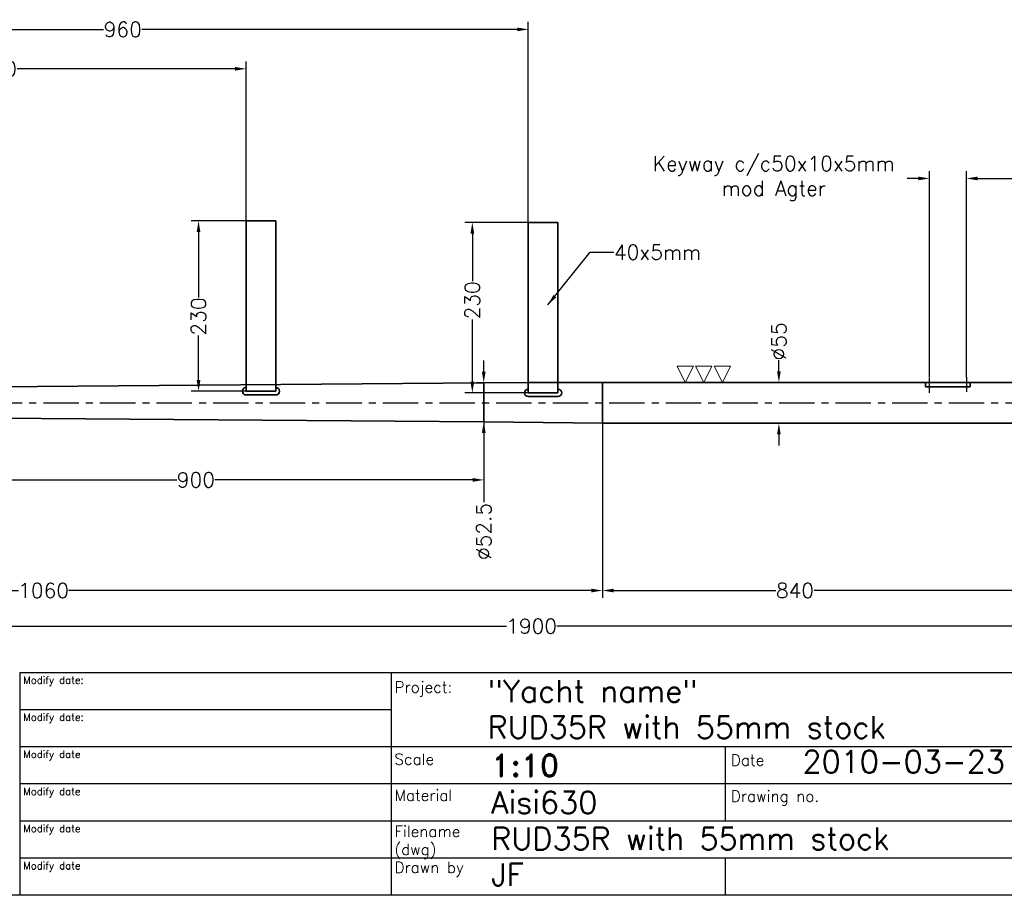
# Model space of a CAD drawing. Extents: x -2860 to 540, y -788 to 1462.
# Tile 2 of 5: x -1560 to -234, y -738 to 442. Entities that reach past the tile are written whole.
import ezdxf

# ---------------------------------------------------------------- set-up
doc = ezdxf.new("R2010")
doc.units = 0
doc.header["$LTSCALE"] = 1.5
doc.header["$PDMODE"] = 2
doc.header["$PDSIZE"] = 5
doc.linetypes.add('CENTER', pattern=[50.8, 31.75, -6.35, 6.35, -6.35])
doc.layers.get('DEFPOINTS').update_dxf_attribs({"linetype": 'CONTINUOUS'})
doc.layers.add('CENTER', color=9, linetype='CENTER')
doc.layers.add('RAMME', color=7, linetype='CONTINUOUS')
doc.layers.add('DIMS', color=7, linetype='CONTINUOUS', lineweight=15)
doc.layers.add('STOCK', color=5, linetype='CONTINUOUS', lineweight=35)
doc.styles.add('ROMAND', font='romand')
doc.styles.add('ROMANS', font='romans')
doc.dimstyles.new('Text 20', dxfattribs={"dimtxt": 20, "dimasz": 15, "dimexe": 10, "dimexo": 0, "dimgap": 0, "dimtad": 0, "dimdsep": 46, "dimtxsty": 'ROMANS', "dimcen": 10, "dimazin": 2, "dimtfac": 0.65, "dimtofl": 0, "dimtmove": 0, "dimatfit": 0, "dimfxl": 1, "dimtolj": 1, "dimarcsym": 0})

# ---------------------------------------------------------------- blocks, each defined once
blk = doc.blocks.new('SLETDREJ')
at = {"layer": 'DIMS'}
for p, q in [((-14, 22), (-36, 22)), ((-36, 22), (-25, 0)), ((-14, 22), (-25, 0)), ((-11, 22), (0, 0)), ((11, 22), (-11, 22)), ((11, 22), (0, 0)), ((14, 22), (25, 0)), ((36, 22), (14, 22)), ((36, 22), (25, 0))]:
    blk.add_line(p, q, dxfattribs=at)
blk = doc.blocks.new('*D7')
at = {"layer": 'DEFPOINTS', "color": 0, "transparency": 16777216}
for p in [(-775.2, -102), (64.8, -94.5), (-775.2, -327.4)]:
    blk.add_point(p, dxfattribs=at)
at = {"layer": 'DIMS', "color": 0, "lineweight": -2, "transparency": 16777216}
for p, q in [((-775.2, -102), (-775.2, -337.4)), ((64.8, -94.5), (64.8, -337.4)), ((-760.2, -327.4), (-541.8, -327.4)), ((49.8, -327.4), (-490.4, -327.4))]:
    blk.add_line(p, q, dxfattribs=at)
at = {"layer": 'DIMS', "color": 0, "transparency": 16777216}
for points in [[(-760.2, -324.9), (-760.2, -329.9), (-775.2, -327.4)], [(49.8, -324.9), (49.8, -329.9), (64.8, -327.4)]]:
    blk.add_solid(points, dxfattribs=at)
at = {"layer": 'DIMS', "color": 0, "transparency": 16777216, "insert": (-516.1, -327.4), "char_height": 20, "attachment_point": 5, "style": 'ROMANS'}
blk.add_mtext('\\A1;840', dxfattribs=at)
blk = doc.blocks.new('*D8')
at = {"layer": 'DEFPOINTS', "color": 0, "transparency": 16777216}
for p in [(-1835.2, -91.5), (64.8, -94.5), (-1835.2, -375.5)]:
    blk.add_point(p, dxfattribs=at)
at = {"layer": 'DIMS', "color": 0, "lineweight": -2, "transparency": 16777216}
for p, q in [((-1835.2, -91.5), (-1835.2, -385.5)), ((64.8, -94.5), (64.8, -385.5)), ((-1820.2, -375.5), (-904.6, -375.5)), ((49.8, -375.5), (-836.9, -375.5))]:
    blk.add_line(p, q, dxfattribs=at)
at = {"layer": 'DIMS', "color": 0, "transparency": 16777216}
for points in [[(-1820.2, -373), (-1820.2, -378), (-1835.2, -375.5)], [(49.8, -373), (49.8, -378), (64.8, -375.5)]]:
    blk.add_solid(points, dxfattribs=at)
at = {"layer": 'DIMS', "color": 0, "transparency": 16777216, "insert": (-870.8, -375.5), "char_height": 20, "attachment_point": 5, "style": 'ROMANS'}
blk.add_mtext('\\A1;1900', dxfattribs=at)
blk = doc.blocks.new('*D9')
at = {"layer": 'DEFPOINTS', "color": 0, "transparency": 16777216}
for p in [(-1835.2, -91.5), (-775.2, -102), (-775.2, -327.4)]:
    blk.add_point(p, dxfattribs=at)
at = {"layer": 'DIMS', "color": 0, "lineweight": -2, "transparency": 16777216}
for p, q in [((-1835.2, -91.5), (-1835.2, -337.4)), ((-775.2, -102), (-775.2, -337.4)), ((-1820.2, -327.4), (-1561.8, -327.4)), ((-790.2, -327.4), (-1494.2, -327.4))]:
    blk.add_line(p, q, dxfattribs=at)
at = {"layer": 'DIMS', "color": 0, "transparency": 16777216}
for points in [[(-1820.2, -324.9), (-1820.2, -329.9), (-1835.2, -327.4)], [(-790.2, -324.9), (-790.2, -329.9), (-775.2, -327.4)]]:
    blk.add_solid(points, dxfattribs=at)
at = {"layer": 'DIMS', "color": 0, "transparency": 16777216, "insert": (-1528, -327.4), "char_height": 20, "attachment_point": 5, "style": 'ROMANS'}
blk.add_mtext('\\A1;1060', dxfattribs=at)
blk = doc.blocks.new('*D10')
at = {"layer": 'DEFPOINTS', "color": 0, "transparency": 16777216}
for p in [(-285.2, 227.7), (-285.2, -40), (64.8, -54.5)]:
    blk.add_point(p, dxfattribs=at)
at = {"layer": 'DIMS', "color": 0, "lineweight": -2, "transparency": 16777216}
for p, q in [((-285.2, -40), (-285.2, 237.7)), ((-270.2, 227.7), (-63.8, 227.7)), ((49.8, 227.7), (-12.4, 227.7)), ((64.8, -54.5), (64.8, 237.7))]:
    blk.add_line(p, q, dxfattribs=at)
at = {"layer": 'DIMS', "color": 0, "transparency": 16777216}
for points in [[(-270.2, 230.2), (-270.2, 225.2), (-285.2, 227.7)], [(49.8, 230.2), (49.8, 225.2), (64.8, 227.7)]]:
    blk.add_solid(points, dxfattribs=at)
at = {"layer": 'DIMS', "color": 0, "transparency": 16777216, "insert": (-38.1, 227.7), "char_height": 20, "attachment_point": 5, "style": 'ROMANS'}
blk.add_mtext('\\A1;350', dxfattribs=at)
blk = doc.blocks.new('*D11')
at = {"layer": 'DEFPOINTS', "color": 0, "transparency": 16777216}
for p in [(-335.2, 227.7), (-335.2, -40), (-285.2, -40)]:
    blk.add_point(p, dxfattribs=at)
at = {"layer": 'DIMS', "color": 0, "lineweight": -2, "transparency": 16777216}
for p, q in [((-350.2, 227.7), (-365.2, 227.7)), ((-335.2, -40), (-335.2, 237.7)), ((-285.2, -40), (-285.2, 237.7)), ((-270.2, 227.7), (-255.2, 227.7))]:
    blk.add_line(p, q, dxfattribs=at)
at = {"layer": 'DIMS', "color": 0, "transparency": 16777216}
for points in [[(-350.2, 230.2), (-350.2, 225.2), (-335.2, 227.7)], [(-270.2, 230.2), (-270.2, 225.2), (-285.2, 227.7)]]:
    blk.add_solid(points, dxfattribs=at)
at = {"layer": 'DIMS', "color": 0, "transparency": 16777216, "insert": (-544.8, 227.7), "char_height": 20, "attachment_point": 5, "style": 'ROMANS'}
blk.add_mtext('\\A1;Keyway c/c50x10x5mm\\Pmod Agter', dxfattribs=at)
blk = doc.blocks.new('*D14')
at = {"layer": 'DEFPOINTS', "color": 0, "transparency": 16777216}
for p in [(-1319.3, 170.5), (-1255.2, 170.5), (-1255.2, -59)]:
    blk.add_point(p, dxfattribs=at)
at = {"layer": 'DIMS', "color": 0, "lineweight": -2, "transparency": 16777216}
for p, q in [((-1255.2, 170.5), (-1329.3, 170.5)), ((-1319.3, 155.5), (-1319.3, 67.4)), ((-1319.3, -44), (-1319.3, 16)), ((-1255.2, -59), (-1329.3, -59))]:
    blk.add_line(p, q, dxfattribs=at)
at = {"layer": 'DIMS', "color": 0, "transparency": 16777216}
for points in [[(-1321.8, 155.5), (-1316.8, 155.5), (-1319.3, 170.5)], [(-1321.8, -44), (-1316.8, -44), (-1319.3, -59)]]:
    blk.add_solid(points, dxfattribs=at)
at = {"layer": 'DIMS', "color": 0, "transparency": 16777216, "insert": (-1319.3, 41.7), "char_height": 20, "attachment_point": 5, "rotation": 90, "style": 'ROMANS'}
blk.add_mtext('\\A1;230', dxfattribs=at)
blk = doc.blocks.new('*D15')
at = {"layer": 'DEFPOINTS', "color": 0, "transparency": 16777216}
for p in [(-950.6, 168.5), (-875.2, 168.5), (-875.2, -61.1)]:
    blk.add_point(p, dxfattribs=at)
at = {"layer": 'DIMS', "color": 0, "lineweight": -2, "transparency": 16777216}
for p, q in [((-875.2, 168.5), (-960.6, 168.5)), ((-950.6, 153.5), (-950.6, 89.2)), ((-950.6, -46.1), (-950.6, 37.8)), ((-875.2, -61.1), (-960.6, -61.1))]:
    blk.add_line(p, q, dxfattribs=at)
at = {"layer": 'DIMS', "color": 0, "transparency": 16777216}
for points in [[(-953.1, 153.5), (-948.1, 153.5), (-950.6, 168.5)], [(-953.1, -46.1), (-948.1, -46.1), (-950.6, -61.1)]]:
    blk.add_solid(points, dxfattribs=at)
at = {"layer": 'DIMS', "color": 0, "transparency": 16777216, "insert": (-950.6, 63.5), "char_height": 20, "attachment_point": 5, "rotation": 90, "style": 'ROMANS'}
blk.add_mtext('\\A1;230', dxfattribs=at)
blk = doc.blocks.new('*D17')
at = {"layer": 'DEFPOINTS', "color": 0, "transparency": 16777216}
for p in [(-1255.2, 375.4), (-1255.2, 170.5), (-1835.2, -57.5)]:
    blk.add_point(p, dxfattribs=at)
at = {"layer": 'DIMS', "color": 0, "lineweight": -2, "transparency": 16777216}
for p, q in [((-1835.2, -57.5), (-1835.2, 385.4)), ((-1255.2, 170.5), (-1255.2, 385.4)), ((-1820.2, 375.4), (-1615.1, 375.4)), ((-1270.2, 375.4), (-1563.7, 375.4))]:
    blk.add_line(p, q, dxfattribs=at)
at = {"layer": 'DIMS', "color": 0, "transparency": 16777216}
for points in [[(-1820.2, 377.9), (-1820.2, 372.9), (-1835.2, 375.4)], [(-1270.2, 377.9), (-1270.2, 372.9), (-1255.2, 375.4)]]:
    blk.add_solid(points, dxfattribs=at)
at = {"layer": 'DIMS', "color": 0, "transparency": 16777216, "insert": (-1589.4, 375.4), "char_height": 20, "attachment_point": 5, "style": 'ROMANS'}
blk.add_mtext('\\A1;580', dxfattribs=at)
blk = doc.blocks.new('*D18')
at = {"layer": 'DEFPOINTS', "color": 0, "transparency": 16777216}
for p in [(-875.2, 428.5), (-875.2, 168.5), (-1835.2, -57.5)]:
    blk.add_point(p, dxfattribs=at)
at = {"layer": 'DIMS', "color": 0, "lineweight": -2, "transparency": 16777216}
for p, q in [((-1835.2, -57.5), (-1835.2, 438.5)), ((-875.2, 168.5), (-875.2, 438.5)), ((-1820.2, 428.5), (-1447.1, 428.5)), ((-890.2, 428.5), (-1395.6, 428.5))]:
    blk.add_line(p, q, dxfattribs=at)
at = {"layer": 'DIMS', "color": 0, "transparency": 16777216}
for points in [[(-1820.2, 431), (-1820.2, 426), (-1835.2, 428.5)], [(-890.2, 431), (-890.2, 426), (-875.2, 428.5)]]:
    blk.add_solid(points, dxfattribs=at)
at = {"layer": 'DIMS', "color": 0, "transparency": 16777216, "insert": (-1421.3, 428.5), "char_height": 20, "attachment_point": 5, "style": 'ROMANS'}
blk.add_mtext('\\A1;960', dxfattribs=at)
blk = doc.blocks.new('*D21')
at = {"layer": 'DEFPOINTS', "color": 0, "transparency": 16777216}
for p in [(-537.8, -47), (-135.2, -47), (-135.2, -102)]:
    blk.add_point(p, dxfattribs=at)
at = {"layer": 'DIMS', "color": 0, "lineweight": -2, "transparency": 16777216}
for p, q in [((-537.8, -32), (-537.8, -17)), ((-135.2, -47), (-547.8, -47)), ((-135.2, -102), (-547.8, -102)), ((-537.8, -117), (-537.8, -132))]:
    blk.add_line(p, q, dxfattribs=at)
at = {"layer": 'DIMS', "color": 0, "transparency": 16777216}
for points in [[(-540.3, -32), (-535.3, -32), (-537.8, -47)], [(-540.3, -117), (-535.3, -117), (-537.8, -102)]]:
    blk.add_solid(points, dxfattribs=at)
at = {"layer": 'DIMS', "color": 0, "transparency": 16777216, "insert": (-537.8, 8.2), "char_height": 20, "attachment_point": 5, "rotation": 90, "style": 'ROMANS'}
blk.add_mtext('\\A1;%%C55', dxfattribs=at)
blk = doc.blocks.new('*D42')
at = {"layer": 'DEFPOINTS', "color": 0, "transparency": 16777216}
for p in [(-935.2, -47.6), (-935.2, -100.1), (-935.2, -100.1)]:
    blk.add_point(p, dxfattribs=at)
at = {"layer": 'DIMS', "color": 0, "lineweight": -2, "transparency": 16777216}
for p, q in [((-935.2, -32.6), (-935.2, -17.6)), ((-935.2, -47.6), (-945.2, -47.6)), ((-935.2, -100.1), (-945.2, -100.1)), ((-935.2, -115.1), (-935.2, -208.3))]:
    blk.add_line(p, q, dxfattribs=at)
at = {"layer": 'DIMS', "color": 0, "transparency": 16777216}
for points in [[(-937.7, -32.6), (-932.7, -32.6), (-935.2, -47.6)], [(-937.7, -115.1), (-932.7, -115.1), (-935.2, -100.1)]]:
    blk.add_solid(points, dxfattribs=at)
at = {"layer": 'DIMS', "color": 0, "transparency": 16777216, "insert": (-935.2, -247.8), "char_height": 20, "attachment_point": 5, "rotation": 90, "style": 'ROMANS'}
blk.add_mtext('\\A1;%%C52.5', dxfattribs=at)
blk = doc.blocks.new('*D44')
at = {"layer": 'DEFPOINTS', "color": 0, "transparency": 16777216}
for p in [(-1835.2, -91.5), (-935.2, -100.1), (-935.2, -178.4)]:
    blk.add_point(p, dxfattribs=at)
at = {"layer": 'DIMS', "color": 0, "lineweight": -2, "transparency": 16777216}
for p, q in [((-1835.2, -91.5), (-1835.2, -188.4)), ((-935.2, -100.1), (-935.2, -188.4)), ((-1820.2, -178.4), (-1348.6, -178.4)), ((-950.2, -178.4), (-1297.2, -178.4))]:
    blk.add_line(p, q, dxfattribs=at)
at = {"layer": 'DIMS', "color": 0, "transparency": 16777216}
for points in [[(-1820.2, -175.9), (-1820.2, -180.9), (-1835.2, -178.4)], [(-950.2, -175.9), (-950.2, -180.9), (-935.2, -178.4)]]:
    blk.add_solid(points, dxfattribs=at)
at = {"layer": 'DIMS', "color": 0, "transparency": 16777216, "insert": (-1322.9, -178.4), "char_height": 20, "attachment_point": 5, "style": 'ROMANS'}
blk.add_mtext('\\A1;900', dxfattribs=at)

msp = doc.modelspace()

# ---------------------------------------------------------------- linework, layer by layer
at = {"layer": 'CENTER'}
for p, q in [((-335.248, -40.717), (-335.248, -60.947)), ((-285.248, -39.974), (-285.248, -59.833)), ((-2518.806, -74.5), (103.252, -74.5))]:
    msp.add_line(p, q, dxfattribs=at)
at = {"layer": 'RAMME'}
for p, q in [((-1560, -438), (490, -438)), ((-1560, -438), (-1560, -738)), ((-1060, -438), (-1060, -738)), ((-1060, -488), (-1560, -488)), ((-160, -538), (-1560, -538)), ((-610, -538), (-610, -638)), ((-160, -588), (-1560, -588)), ((-160, -638), (-1560, -638)), ((-160, -688), (-1560, -688)), ((-610, -688), (-610, -738)), ((490, -738), (-2810, -738))]:
    msp.add_line(p, q, dxfattribs=at)
at = {"layer": 'STOCK'}
for p, q in [((-1255.248, 170.5), (-1255.248, -59.002)), ((-1215.248, 170.5), (-1255.248, 170.5)), ((-1215.248, -59.002), (-1215.248, 170.5)), ((-875.248, 168.5), (-875.248, -61.099)), ((-835.248, 168.5), (-875.248, 168.5)), ((-835.248, -61.099), (-835.248, 168.5)), ((-935.248, -47.615), (-1735.248, -54.015)), ((-775.248, -47), (-935.248, -47.615)), ((-935.248, -100.116), (-935.248, -47.615)), ((-775.248, -47), (-875.248, -47)), ((-775.248, -47), (-775.248, -102)), ((-775.248, -47), (-135.248, -47)), ((-340.248, -47), (-340.248, -53)), ((-340.248, -53), (-280.248, -53)), ((-280.248, -47), (-280.248, -53)), ((-1215.248, -59.002), (-1255.248, -59.002)), ((-1255.248, -64.002), (-1215.248, -64.002)), ((-835.248, -61.099), (-875.248, -61.099)), ((-875.248, -66.099), (-835.248, -66.099)), ((-935.248, -100.116), (-1735.248, -94.015)), ((-935.248, -100.116), (-775.248, -102)), ((-775.248, -102), (-135.248, -102))]:
    msp.add_line(p, q, dxfattribs=at)
for centre, start, end in [((-1255.248, -59.002), 90, 270), ((-1215.248, -59.002), 270, 90), ((-875.248, -61.099), 90, 270), ((-835.248, -61.099), 270, 90)]:
    msp.add_arc(centre, 5, start, end, dxfattribs=at)

# ---------------------------------------------------------------- block references
msp.add_blockref('SLETDREJ', (-638.877, -47), dxfattribs=at)

# ---------------------------------------------------------------- texts
at = {"layer": 'DIMS', "insert": (-759.95, 138.285), "char_height": 20, "attachment_point": 1, "style": 'ROMANS'}
msp.add_mtext('\\A1;40x5mm', dxfattribs=at)
at = {"layer": 'RAMME'}
for s, height, style, p in [('Modify date:', 9.91423, 'ROMANS', (-1555.423, -453)), ('Project:', 15, 'ROMANS', (-1055.45, -465.074)), ('"Yacht name"', 30, 'ROMANS', (-930, -478)), ('Modify date:', 9.91423, 'ROMANS', (-1555.423, -503)), ('RUD35R with 55mm stock', 30, 'ROMANS', (-930, -526.571)), ('Modify date', 9.91423, 'ROMANS', (-1555.423, -553)), ('2010-03-23', 30, 'ROMANS', (-506, -573)), ('Scale ', 15, 'ROMANS', (-1055.45, -562.217)), ('1:10', 30, 'ROMAND', (-925, -578)), ('Date', 15, 'ROMANS', (-602.483, -563.379)), ('Modify date', 9.91423, 'ROMANS', (-1555.423, -603)), ('Material', 15, 'ROMANS', (-1055.45, -610.789)), ('Aisi630', 30, 'ROMANS', (-925, -628)), ('Drawing no.', 15, 'ROMANS', (-602.483, -611.951)), ('Modify date', 9.91423, 'ROMANS', (-1555.423, -653)), ('Filename', 15, 'ROMANS', (-1055.45, -659.36)), ('RUD35R with 55mm stock', 30, 'ROMANS', (-925, -676.571)), ('(dwg)', 15, 'ROMANS', (-1055.45, -683.646)), ('Modify date', 9.91423, 'ROMANS', (-1555.423, -703)), ('Drawn by', 15, 'ROMANS', (-1055.45, -707.931)), ('JF', 30, 'ROMANS', (-925, -725.143))]:
    msp.add_text(s, height=height, dxfattribs=dict(at, style=style)).set_placement(p)

# ---------------------------------------------------------------- dimensions: what is measured, and where the dimension line sits
at = {"layer": 'DIMS'}
for base, p1, p2, picture, middle in [((-875.248, 428.471), (-1835.248, -57.5), (-875.248, 168.5), '*D18', (-1421.342, 428.471)), ((-1255.248, 375.358), (-1835.248, -57.5), (-1255.248, 170.5), '*D17', (-1589.425, 375.358)), ((-285.248, 227.69), (64.752, -54.5), (-285.248, -39.974), '*D10', (-38.107, 227.69)), ((-1835.248, -375.495), (64.752, -94.5), (-1835.248, -91.5), '*D8', (-870.752, -375.495)), ((-775.248, -327.382), (-1835.248, -91.5), (-775.248, -102), '*D9', (-1527.991, -327.382)), ((-935.248, -178.37), (-1835.248, -91.5), (-935.248, -100.116), '*D44', (-1322.866, -178.37)), ((-775.248, -327.382), (64.752, -94.5), (-775.248, -102), '*D7', (-516.095, -327.382))]:
    dim = msp.add_linear_dim(base=base, p1=p1, p2=p2, dimstyle='Text 20', dxfattribs=at)
    dim.commit()
    dim.dimension.update_dxf_attribs({"geometry": picture, "text_midpoint": middle, "dimtype": 160})
dim = msp.add_linear_dim(base=(-335.248, 227.69), p1=(-285.248, -39.974), p2=(-335.248, -39.974), text='Keyway c/c<>x10x5mm\\Pmod Agter', dimstyle='Text 20', dxfattribs=at)
dim.commit()
dim.dimension.update_dxf_attribs({"geometry": '*D11', "text_midpoint": (-544.772, 227.69), "dimtype": 160})
for base, p1, p2, picture, middle in [((-1319.281, 170.5), (-1255.248, -59.002), (-1255.248, 170.5), '*D14', (-1319.281, 41.679)), ((-950.639, 168.5), (-875.248, -61.099), (-875.248, 168.5), '*D15', (-950.639, 63.514))]:
    dim = msp.add_linear_dim(base=base, p1=p1, p2=p2, angle=90, dimstyle='Text 20', override={"dimdec": 0}, dxfattribs=at)
    dim.commit()
    dim.dimension.update_dxf_attribs({"geometry": picture, "text_midpoint": middle, "dimtype": 160})
for base, p1, p2, picture, middle in [((-537.842, -47), (-135.248, -102), (-135.248, -47), '*D21', (-537.842, 8.238)), ((-935.248, -100.116), (-935.248, -47.615), (-935.248, -100.116), '*D42', (-935.248, -247.811))]:
    dim = msp.add_linear_dim(base=base, p1=p1, p2=p2, angle=90, text='%%C<>', dimstyle='Text 20', dxfattribs=at)
    dim.commit()
    dim.dimension.update_dxf_attribs({"geometry": picture, "text_midpoint": middle, "dimtype": 160})

# ---------------------------------------------------------------- leaders
at = {"layer": 'DIMS', "annotation_type": 0, "has_hookline": 1, "hookline_direction": 0, "text_width": 123.81}
msp.add_leader([(-848.879, 57.397), (-792.032, 128.285), (-759.95, 128.285)], dimstyle='Text 20', override={"dimgap": 0, "dimtad": 0}, dxfattribs=at)

doc.saveas('drawing.dxf')
